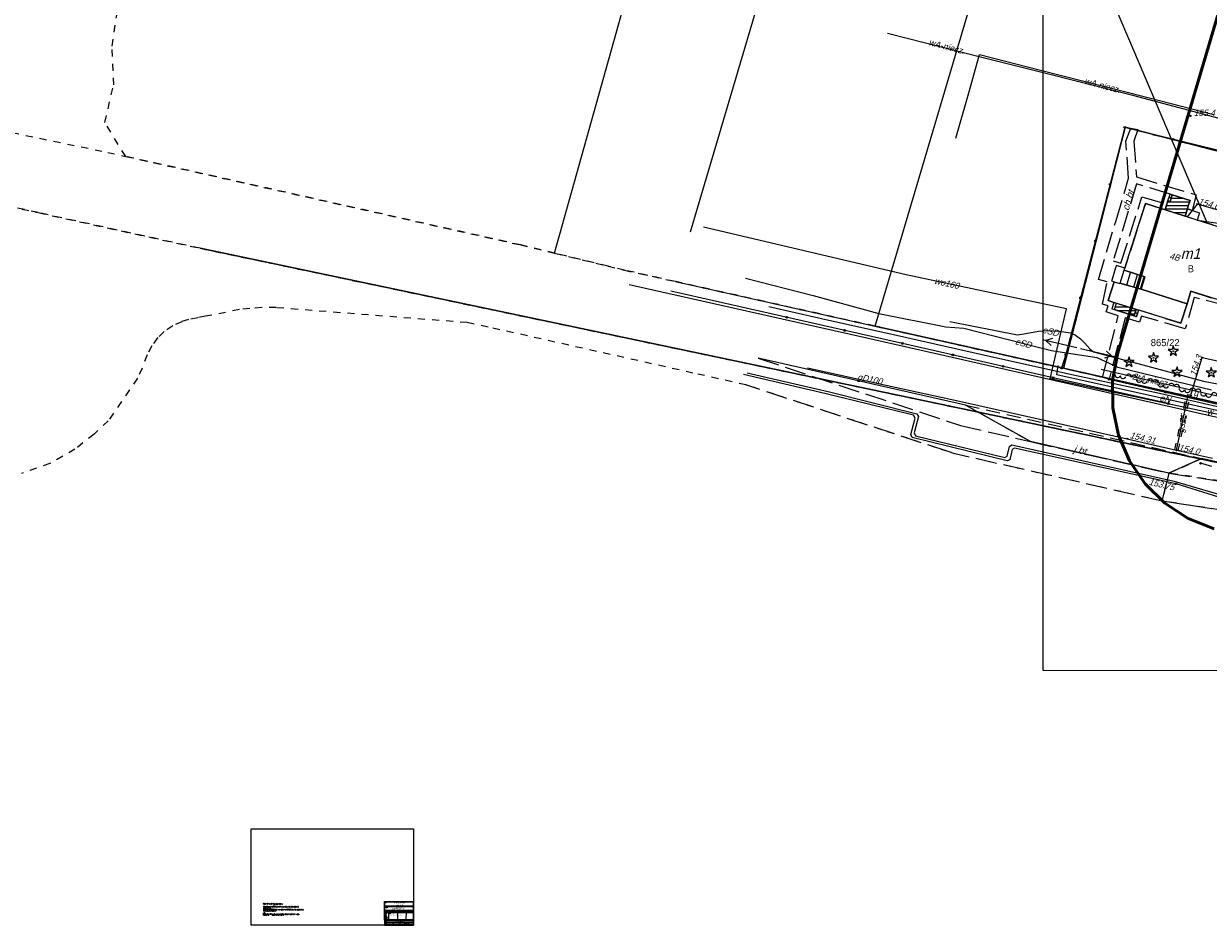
# Model space of a CAD drawing. Extents: x 88043 to 202646, y -79156 to -1177.
# Tile 2 of 54: x 133594 to 150341, y -46082 to -33338. Entities that reach past the tile are written whole.
import ezdxf

# ---------------------------------------------------------------- set-up
doc = ezdxf.new("R2010")
doc.units = ezdxf.units.DM
doc.header["$MEASUREMENT"] = 0
for name, pattern in [('4001', [0]), ('4002', [2, 1, -1]), ('4003', [3, 2, -1]), ('4004', [4, 3, -1])]:
    doc.linetypes.add(name, pattern=pattern)
doc.layers.add('area', color=6, linetype='Continuous', plot=False)
for name, color, linetype in [('Budynki', 1, 'Continuous'), ('DROGI', 6, 'Continuous'), ('Dzialki', 7, 'Continuous'), ('Elementy_budynkow', 1, 'Continuous'), ('Linie_napowietrzne', 1, 'Continuous'), ('ODGIK_1', 7, 'Continuous'), ('Ogrodzenia', 9, 'Continuous'), ('OPIS', 2, 'Continuous'), ('RAMKA', 3, 'Continuous'), ('Roslinnosc', 3, 'Continuous'), ('Rzezba', 8, 'Continuous'), ('Uz_CO', 6, 'Continuous'), ('Uz_Energia', 1, 'Continuous'), ('Uz_Gaz', 54, 'Continuous'), ('UZ_SPECJALNE', 7, 'Continuous'), ('Uz_Telekomunikacja', 6, 'Continuous'), ('Uz_Woda', 9, 'Continuous'), ('UZYTKI', 7, 'Continuous')]:
    doc.layers.add(name, color=color, linetype=linetype)
doc.styles.add('romans', font='romans.shx', dxfattribs={"width": 0.8})

# ---------------------------------------------------------------- blocks, each defined once
blk = doc.blocks.new('1281')
at = {"layer": 'Ogrodzenia', "color": 174, "linetype": 'Continuous'}
for radius in [0.24, 0.16, 0.08]:
    blk.add_circle((0, 0), radius, dxfattribs=at)
blk = doc.blocks.new('2282')
at = {"layer": 'Ogrodzenia', "color": 174, "linetype": 'Continuous'}
for centre, start, end in [((0, 0.88), 100, 260), ((0, 0.63), 100, 260), ((0, 0.38), 280, 80), ((0, 0.13), 280, 80)]:
    blk.add_arc(centre, 0.13, start, end, dxfattribs=at)
blk = doc.blocks.new('1746')
at = {"layer": 'Uz_Gaz', "color": 54, "linetype": 'Continuous'}
for radius in [0.16, 0.08]:
    blk.add_circle((0, 0), radius, dxfattribs=at)
blk = doc.blocks.new('1736')
at = {"layer": 'Uz_CO', "color": 6, "linetype": 'Continuous'}
for radius in [0.16, 0.08]:
    blk.add_circle((0, 0), radius, dxfattribs=at)
blk = doc.blocks.new('1412')
at = {"layer": 'Roslinnosc', "color": 3, "linetype": 'Continuous'}
for p, q in [((-0.33, 0.47), (-1.43, 0.47)), ((-1.43, 0.47), (-0.55, -0.17)), ((0, 1.5), (-0.33, 0.47)), ((0.33, 0.47), (0, 1.5)), ((1.43, 0.47), (0.33, 0.47)), ((0.55, -0.17), (1.43, 0.47)), ((-0.55, -0.17), (-0.88, -1.21)), ((-0.88, -1.21), (0, -0.57)), ((0, -0.57), (0.88, -1.21)), ((0.88, -1.21), (0.55, -0.17))]:
    blk.add_line(p, q, dxfattribs=at)
blk.add_circle((0, 0), 0.1, dxfattribs=at)
blk = doc.blocks.new('1047')
at = {"layer": 'Linie_napowietrzne', "color": 1, "linetype": 'Continuous'}
blk.add_line((0, 0.5), (0, 10.5), dxfattribs=at)
blk = doc.blocks.new('1046')
at = {"layer": 'Linie_napowietrzne', "color": 1, "linetype": 'Continuous'}
for p in [(-1, 7.8), (1, 7.8)]:
    blk.add_line(p, (0, 9.53), dxfattribs=at)
blk = doc.blocks.new('1812')
at = {"layer": 'Rzezba', "color": 8, "linetype": 'Continuous'}
blk.add_circle((0, 0), 0.2, dxfattribs=at)
blk = doc.blocks.new('mroczocza')
at = {"layer": 'Budynki', "color": 7, "linetype": '4001'}
blk.add_polyline3d([(-27.13, -11.56, 0), (-33.63, -9.49, 0), (-33.09, -7.78, 0), (-36.02, -6.84, 0), (-33.02, 2.6, 0), (-19.67, -1.64, 0), (-21.97, -11.27, 0), (-26.57, -9.81, 0), (-27.13, -11.56, 0)], dxfattribs=at)
at = {"layer": 'DROGI', "color": 8, "linetype": '4004'}
for p, q in [((-35.76, 11.4), (-35.09, 13.26)), ((-35.09, 13.26), (-34.09, 13.07)), ((-34.09, 13.07), (-34.63, 11.41)), ((-35.4, 6.16), (-35.76, 11.4)), ((-34.63, 11.41), (-34.27, 6.37)), ((-34.26, 5.36), (-37.58, -5.49)), ((-37.17, 0.2), (-35.4, 6.16)), ((-34.27, 6.37), (-25.82, 3.81)), ((-29.53, 3.93), (-34.26, 5.36)), ((-36.47, -5.83), (-33.5, 3.55)), ((-33.5, 3.55), (-29.98, 2.53)), ((-29.23, 3.84), (-29.53, 3.93)), ((-26.69, 3.04), (-29.23, 3.84)), ((-25.82, 3.81), (-26.39, 1.63)), ((-33.02, 2.6), (-35.92, -6.52)), ((-30.23, 1.72), (-33.02, 2.6)), ((-29.98, 2.53), (-30.23, 1.72)), ((-27.07, 1.85), (-27, 2.08)), ((-26.39, 1.63), (-27.07, 1.85)), ((-27, 2.08), (-26.85, 2.56)), ((-26.85, 2.56), (-26.69, 3.04)), ((-39.63, -8.12), (-37.17, 0.2)), ((-19.67, -1.64), (-25.68, 0.27)), ((-25.68, 0.27), (-21.61, -0.36)), ((-37.22, -6.47), (-37.72, -8.07)), ((-37.58, -5.49), (-36.47, -5.83)), ((-37.11, -6.14), (-37.22, -6.47)), ((-35.92, -6.52), (-37.11, -6.14)), ((-38.4, -8.46), (-39.63, -8.12)), ((-37.72, -8.07), (-37.81, -8.34)), ((-37.81, -8.34), (-37.41, -8.47)), ((-39.09, -11.63), (-38.4, -8.46)), ((-37.41, -8.47), (-38.26, -11.12)), ((-27.13, -11.56), (-26.57, -9.81)), ((-26.57, -9.81), (-21.97, -11.27)), ((-38.3, -11.87), (-39.09, -11.63)), ((-38.26, -11.12), (-37.46, -11.38)), ((-37.46, -11.38), (-37.74, -12.28)), ((-28.01, -14.33), (-27.13, -11.56)), ((-26.12, -10.68), (-27.37, -15.13)), ((-21.49, -11.84), (-26.12, -10.68)), ((-39.06, -22), (-36.85, -13.26)), ((-38.57, -12.72), (-38.3, -11.87)), ((-36.85, -13.26), (-38.57, -12.72)), ((-37.74, -12.28), (-37.37, -12.4)), ((-37.37, -12.4), (-34.63, -13.27)), ((-34.63, -13.27), (-34.26, -13.39)), ((-34.26, -13.39), (-33.96, -12.43)), ((-33.96, -12.43), (-28.01, -14.33)), ((-33.55, -13.31), (-33.87, -14.16)), ((-27.37, -15.13), (-33.55, -13.31)), ((-35.88, -13.56), (-38.14, -22.23)), ((-33.87, -14.16), (-35.88, -13.56)), ((-87.74, -19.26, 155.18), (-59.16, -28.78, 155.1)), ((-60.91, -32.47, 155.17), (-89.48, -23.04, 155.27)), ((-38.14, -22.23), (-39.06, -22)), ((-59.16, -28.78, 155.1), (-49.26, -31.06, 155.01)), ((-49.26, -31.06, 155.01), (-29.68, -35.51, 154.72)), ((-59.96, -32.78, 155.16), (-60.91, -32.47, 155.17)), ((-30.65, -39.46, 154.87), (-59.96, -32.78, 155.16)), ((-30.65, -39.46, 154.87), (-29.68, -35.51, 154.72)), ((-29.68, -35.51, 154.72), (-30.65, -39.46, 154.87)), ((-29.68, -35.51, 154.72), (1.22, -40.28, 154.47)), ((-23.67, -40.55), (-30.65, -39.46, 154.87))]:
    blk.add_line(p, q, dxfattribs=at)
at = {"layer": 'DROGI', "color": 8, "linetype": '4001'}
for p, q in [((-106, -8.84, 155.26), (-72.39, -16.38, 155.1)), ((-72.39, -16.38, 155.1), (-38.28, -24.13, 154.82)), ((-58.46, -25.88, 155.02), (-87.74, -19.26, 155.18)), ((-38.28, -24.13, 154.82), (-19.39, -28.37, 154.57)), ((-49.26, -31.06, 155.01), (-58.46, -25.88, 155.02)), ((-29.68, -35.51, 154.72), (-49.26, -31.06, 155.01)), ((-25.08, -33.45, 154.67), (-29.68, -35.51, 154.72)), ((-20.71, -34.41, 154.65), (-25.08, -33.45, 154.67))]:
    blk.add_line(p, q, dxfattribs=at)
at = {"layer": 'DROGI', "color": 8, "linetype": '4003'}
for p, q in [((-58.46, -25.88, 155.02), (-25.08, -33.45, 154.67)), ((-49.26, -31.06, 155.01), (-58.46, -25.88, 155.02)), ((-29.68, -35.51, 154.72), (-49.26, -31.06, 155.01)), ((-25.08, -33.45, 154.67), (-29.68, -35.51, 154.72))]:
    blk.add_line(p, q, dxfattribs=at)
at = {"layer": 'Dzialki', "color": 7, "linetype": '4001'}
for p, q in [((-116.53, -4.43), (-77.19, 136.49)), ((-74.25, 76.74), (-97.38, -1.44)), ((-71.23, -14.74), (-46.45, 68.99)), ((-44.6, -20.69), (-35.88, 13.37)), ((-35.88, 13.37), (-44.6, -20.69)), ((-35.88, 13.37), (-8.66, 6.39)), ((-8.66, 6.39), (-35.88, 13.37)), ((-166.66, -3.73), (-4.72, -37.82)), ((-4.72, -37.82), (-166.66, -3.73)), ((-99.45, -8.43), (-71.23, -14.74)), ((-44.6, -20.69), (-71.23, -14.74)), ((-71.23, -14.74), (-44.6, -20.69)), ((-44.22, -20.78), (-44.6, -20.69)), ((-44.6, -20.69), (-44.22, -20.78)), ((-18.27, -26.61), (-44.22, -20.78)), ((-44.22, -20.78), (-18.27, -26.61))]:
    blk.add_line(p, q, dxfattribs=at)
at = {"layer": 'Elementy_budynkow', "color": 7, "linetype": '4001'}
for p, q in [((-29.69, 3.43), (-29.35, 3.43)), ((-30.19, 1.84), (-27.07, 1.84)), ((-30.03, 2.34), (-26.92, 2.34)), ((-29.87, 2.84), (-26.76, 2.84)), ((-29.66, 2.93), (-29.52, 2.93)), ((-29.38, 3.34), (-27.64, 3.34)), ((-27.4, 0.82), (-27.07, 1.85)), ((-27.4, 0.82), (-27.07, 1.85)), ((-27.07, 1.85), (-25.36, 1.3)), ((-27.07, 1.85), (-25.36, 1.3)), ((-29.04, 1.34), (-27.23, 1.34)), ((-27.46, 0.84), (-27.39, 0.84)), ((-25.68, 0.27), (-27.4, 0.82)), ((-25.68, 0.27), (-27.4, 0.82)), ((-25.36, 1.3), (-25.68, 0.27)), ((-25.36, 1.3), (-25.68, 0.27)), ((-35.63, -8.93), (-35.1, -7.13)), ((-34.67, -9.2), (-34.15, -7.44)), ((-33.71, -9.47), (-33.2, -7.75)), ((-38.26, -11.12), (-37.41, -8.47)), ((-38.26, -11.12), (-37.41, -8.47)), ((-37.41, -8.47), (-36.62, -8.72)), ((-37.41, -8.47), (-36.62, -8.72)), ((-36.62, -8.72), (-36.59, -8.64)), ((-36.62, -8.72), (-36.59, -8.64)), ((-36.59, -8.64), (-36.31, -8.74)), ((-36.59, -8.64), (-36.31, -8.74)), ((-36.31, -8.74), (-33.63, -9.49)), ((-36.31, -8.74), (-33.63, -9.49)), ((-33.63, -9.49), (-27.13, -11.56)), ((-33.63, -9.49), (-27.13, -11.56)), ((-37.46, -11.38), (-38.26, -11.12)), ((-37.46, -11.38), (-38.26, -11.12)), ((-28.01, -14.33), (-37.46, -11.38)), ((-28.01, -14.33), (-37.46, -11.38)), ((-27.13, -11.56), (-28.01, -14.33)), ((-27.13, -11.56), (-28.01, -14.33)), ((-37.24, -12), (-35.48, -12)), ((-37.07, -12.5), (-34.38, -12.5)), ((-35.49, -13), (-34.54, -13)), ((-34.49, -12.86), (-34.09, -12.86)), ((-34.36, -13.36), (-34.25, -13.36))]:
    blk.add_line(p, q, dxfattribs=at)
for points in [[(-30.23, 1.72, 0), (-29.83, 2.98, 0), (-29.53, 2.89, 0), (-29.37, 3.36, 0), (-29.23, 3.84, 0), (-26.69, 3.04, 0), (-26.85, 2.56, 0), (-27, 2.08, 0), (-27.07, 1.85, 0), (-27.4, 0.82, 0), (-30.23, 1.72, 0)], [(-29.83, 2.98, 0), (-29.53, 3.93, 0), (-29.23, 3.84, 0), (-29.37, 3.36, 0), (-29.53, 2.89, 0), (-29.83, 2.98, 0)], [(-33.63, -9.49, 0), (-36.31, -8.74, 0), (-36.59, -8.64, 0), (-36.02, -6.84, 0), (-33.09, -7.78, 0), (-33.63, -9.49, 0)], [(-34.33, -12.36, 0), (-34.47, -12.8, 0), (-34.63, -13.27, 0), (-37.37, -12.4, 0), (-37.22, -11.93, 0), (-37.08, -11.5, 0), (-34.33, -12.36, 0)], [(-33.97, -12.47, 0), (-34.26, -13.39, 0), (-34.63, -13.27, 0), (-34.47, -12.8, 0), (-34.33, -12.36, 0), (-33.97, -12.47, 0)]]:
    blk.add_polyline3d(points, dxfattribs=at)
at = {"layer": 'ODGIK_1', "color": 3, "linetype": '4001', "lineweight": 53}
blk.add_polyline3d([(-23.31, -43.38, 0), (-26.96, -41.92, 0), (-30.25, -39.77, 0), (-33.06, -37.01, 0), (-35.28, -33.76, 0), (-36.82, -30.14, 0), (-37.61, -26.28, 0), (-37.65, -22.35, 0), (-36.9, -18.49, 0), (-27.84, 12.07, 0), (-6.45, 84.29, 0)], dxfattribs=at)
at = {"layer": 'Ogrodzenia', "color": 184, "linetype": '4001'}
for p, q in [((-35.92, 13.35), (-44.27, -18.76)), ((-8.54, 6.64), (-35.92, 13.35)), ((-67.35, -17.18), (-100.08, -9.8)), ((-46.04, -22.04), (-67.35, -17.18)), ((-44.27, -18.76), (-44.88, -20.67)), ((-29.78, -25.67), (-46.04, -22.04)), ((-38.14, -22.23), (-22.17, -25.89)), ((-23.62, -34.56), (-25.21, -34.12))]:
    blk.add_line(p, q, dxfattribs=at)
at = {"layer": 'Roslinnosc', "color": 104, "linetype": '4002'}
blk.add_polyline3d([(1.5, -38.3, 154.24), (1.22, -40.28, 154.47), (-29.68, -35.51, 154.72), (-25.08, -33.45, 154.67), (-20.71, -34.41, 154.65), (-18.15, -34.92, 154.62), (-14.23, -35.65, 154.55), (-3.98, -37.37, 154.35), (1.5, -38.3, 154.24)], dxfattribs=at)
at = {"layer": 'Uz_CO', "color": 135, "linetype": '4001'}
for p, q in [((-37.35, 30.46), (-34.86, 24.6)), ((-34.86, 24.6), (-32.3, 18.6)), ((-32.3, 18.6), (-28.44, 9.51)), ((-28.44, 9.51), (-24.27, -0.18)), ((-78.13, -24.31), (-89.81, -21.58)), ((-89.31, -21.34), (-77.65, -24.03)), ((-65.82, -27.3, 153.75), (-78.13, -24.31)), ((-77.65, -24.03), (-65.33, -27.12)), ((-66.19, -30.04), (-65.58, -27.72)), ((-65.58, -27.72), (-65.82, -27.3, 153.75)), ((-65.07, -27.52), (-65.72, -29.83)), ((-65.33, -27.12), (-65.07, -27.52)), ((-65.97, -30.45), (-66.19, -30.04)), ((-65.72, -29.83), (-65.51, -30.22, 153.77)), ((-52.56, -33.78, 153.87), (-65.97, -30.45)), ((-65.51, -30.22, 153.77), (-52.89, -33.32)), ((-52.54, -33.11), (-52.22, -31.74)), ((-52.22, -31.74), (-51.89, -31.52, 153.83)), ((-51.89, -31.52, 153.83), (-28.94, -36.66)), ((-52.89, -33.32), (-52.54, -33.11)), ((-51.84, -32.19), (-52.18, -33.61)), ((-51.52, -32), (-51.84, -32.19)), ((-28.65, -37.03, 153.75), (-51.52, -32)), ((-52.18, -33.61), (-52.56, -33.78, 153.87)), ((-28.94, -36.66), (-20.59, -39.11, 154.67)), ((-20.32, -39.65, 154.65), (-28.65, -37.03, 153.75))]:
    blk.add_line(p, q, dxfattribs=at)
at = {"layer": 'Uz_Energia', "color": 1, "linetype": '4001'}
for p, q in [((-89.55, -7.97), (-79.98, -10.38)), ((-79.98, -10.38), (-70.71, -12.96)), ((-70.71, -12.96), (-61.25, -14.85)), ((-61.25, -14.85), (-58.69, -15.02)), ((-60.65, -14.07), (-51.09, -15.94)), ((-58.69, -15.02), (-48.18, -17.69)), ((-51.09, -15.94), (-49.9, -15.76)), ((-49.9, -15.76), (-48.12, -15.45)), ((-48.12, -15.45), (-46.97, -15.35)), ((-46.97, -15.35), (-45.19, -15.46)), ((-45.19, -15.46), (-43.61, -15.69)), ((-43.61, -15.69), (-42.88, -16)), ((-42.88, -16), (-42.2, -16.51)), ((-42.2, -16.51), (-41.6, -17.09)), ((-48.18, -17.69), (-46.28, -18.18)), ((-46.28, -18.18), (-39.9, -19.16)), ((-41.6, -17.09), (-40.89, -17.94)), ((-40.89, -17.94), (-40.37, -18.35)), ((-40.37, -18.35), (-33.39, -20.2)), ((-39.9, -19.16), (-36.91, -20.51)), ((-45.52, -21.61, 154.07), (-45.36, -20.31, 154.27)), ((-17.78, -27.82, 153.77), (-45.52, -21.61, 154.07)), ((-36.91, -20.51), (-28.58, -22.55)), ((-33.39, -20.2), (-24.82, -22.49)), ((-28.58, -22.55), (-23.67, -23.73)), ((-24.82, -22.49), (-18.85, -23.65))]:
    blk.add_line(p, q, dxfattribs=at)
at = {"layer": 'Uz_Gaz', "color": 54, "linetype": '4001'}
for p, q in [((-25.69, 2.52), (-27.11, 0.73)), ((-20.2, 0.94), (-25.69, 2.52)), ((-26.65, -24.61), (-24.99, -19.18)), ((-24.99, -19.18), (-22.39, -19.73)), ((-80.76, -20.63), (-69.88, -23.03)), ((-69.88, -23.03), (-59.31, -25.36)), ((-28.62, -32.28), (-26.95, -24.54)), ((-59.31, -25.36), (-46.49, -28.22)), ((-46.49, -28.22), (-35.57, -30.65)), ((-35.57, -30.65), (-28.62, -32.28)), ((-28.62, -32.28), (-23.53, -33.39))]:
    blk.add_line(p, q, dxfattribs=at)
blk.add_polyline3d([(-26.58, -24.75, 0), (-27.07, -24.64, 0), (-27.02, -24.4, 0), (-26.53, -24.51, 0), (-26.58, -24.75, 0)], dxfattribs=at)
at = {"layer": 'UZ_SPECJALNE', "color": 7, "linetype": '4002'}
for p, q in [((-28.86, -32.23), (-27.32, -25.09)), ((-28.38, -32.33), (-26.83, -25.2))]:
    blk.add_line(p, q, dxfattribs=at)
at = {"layer": 'Uz_Telekomunikacja', "color": 30, "linetype": '4001'}
for p, q in [((-78.81, -13.69), (-86.26, -12)), ((-66.75, -16.37), (-78.81, -13.69)), ((-54.44, -19.16), (-66.75, -16.37)), ((-42.74, -21.74), (-54.44, -19.16)), ((-31.01, -24.26), (-42.74, -21.74)), ((-39.25, -20.8), (-32.13, -22.46)), ((-32.13, -22.46), (-22.04, -24.76)), ((-22.41, -26.23), (-31.01, -24.26))]:
    blk.add_line(p, q, dxfattribs=at)
at = {"layer": 'Uz_Woda', "color": 5, "linetype": '4001'}
for p, q in [((-56.15, 23.25), (-69.49, 26.64)), ((-57.99, 18.24), (-56.49, 23.65)), ((-56.49, 23.65), (-47.85, 21.47)), ((-46.88, 20.92), (-56.15, 23.25)), ((-47.85, 21.47), (-35.39, 18.29)), ((-34.8, 17.87), (-46.88, 20.92)), ((-59.81, 11.85), (-57.99, 18.24)), ((-35.39, 18.29), (-23.35, 15.18)), ((-21.86, 14.45), (-34.8, 17.87)), ((-66.82, -7.49), (-95.49, -0.75)), ((-44.16, -12.27), (-66.82, -7.49)), ((-46.48, -22.2), (-44.16, -12.27)), ((-22.56, -27.29), (-46.48, -22.2))]:
    blk.add_line(p, q, dxfattribs=at)
at = {"layer": 'UZYTKI', "color": 184, "linetype": '4002'}
for points in [[(-8.66, 6.39, 0), (-35.88, 13.37, 0), (-44.6, -20.69, 0), (-71.23, -14.74, 0), (-99.45, -8.43, 0), (-106.67, -6.82, 0), (-108.98, -6.25, 0), (-116.53, -4.43, 0), (-121.36, -3.25, 0), (-177.17, 9.26, 0), (-180.13, 14.06, 0), (-178.87, 19.37, 0), (-179.09, 24.85, 0), (-177.88, 32.95, 0), (-177.57, 35.06, 0), (-168.63, 66.93, 0), (-129.96, 204.97, 0)], [(-199.13, 13.85, 0), (-179.71, 9.83, 0), (-177.17, 9.26, 0), (-121.36, -3.25, 0), (-116.53, -4.43, 0), (-108.98, -6.25, 0), (-106.67, -6.82, 0), (-99.45, -8.43, 0), (-71.23, -14.74, 0), (-44.6, -20.69, 0), (-44.22, -20.78, 0), (-18.27, -26.61, 0)], [(-4.72, -37.82, 0), (-166.66, -3.73, 0), (-189.54, 1.31, 0), (-201.63, 3.97, 0)], [(-201.63, 3.97, 0), (-189.54, 1.31, 0), (-166.66, -3.73, 0), (-4.72, -37.82, 0)], [(-20.68, -40.98, 0), (-30.65, -39.46, 0), (-59.96, -32.78, 0), (-60.91, -32.47, 0), (-89.48, -23.04, 0), (-93.37, -22.16, 0), (-96.97, -21.36, 0), (-125.95, -14.86, 0), (-128.88, -14.24, 0), (-155.89, -12.12, 0), (-157.92, -12.1, 0), (-159.62, -12.23, 0), (-161.08, -12.4, 0), (-165.88, -13.34, 0), (-166.99, -13.54, 0), (-168.27, -13.79, 0), (-169.24, -14.1, 0), (-170.52, -14.69, 0), (-171.73, -15.49, 0), (-172.63, -16.36, 0), (-173.49, -17.53, 0), (-174.15, -18.81, 0), (-174.84, -20.68, 0), (-175.5, -22.1, 0), (-179.63, -28.11, 0), (-181.65, -30.01, 0), (-184.34, -32.13, 0), (-187.9, -34.15, 0), (-191.9, -35.56, 0)], [(-18.27, -26.61, 0), (-44.22, -20.78, 0), (-44.6, -20.69, 0), (-35.88, 13.37, 0), (-8.66, 6.39, 0), (-17.72, -24.17, 0), (-18.27, -26.61, 0)]]:
    blk.add_polyline3d(points, dxfattribs=at)
at = {"layer": 'Linie_napowietrzne', "color": 1, "xscale": 0.4999999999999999, "yscale": 0.4999999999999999, "zscale": 0.4999999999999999}
for name, rotation in [('1047', 76.95201300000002), ('1046', 76.95201300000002), ('1047', 256.722639), ('1046', 256.722639)]:
    blk.add_blockref(name, (-42.44, -17.84), dxfattribs=dict(at, rotation=rotation))
at = {"layer": 'Ogrodzenia', "color": 184, "xscale": 0.5, "yscale": 0.5, "zscale": 0.5}
for p in [(-35.92, 13.35), (-35.92, 13.35), (-29.08, 11.67), (-38.01, 5.32), (-40.1, -2.71), (-42.18, -10.73), (-83.71, -13.49), (-75.53, -15.34), (-67.35, -17.18), (-67.35, -17.18), (-60.25, -18.8), (-44.27, -18.76), (-44.27, -18.76), (-53.15, -20.42), (-44.88, -20.67), (-46.04, -22.04), (-46.04, -22.04), (-38.14, -22.23), (-37.91, -23.86), (-30.16, -24.06), (-29.78, -25.67), (-25.21, -34.12)]:
    blk.add_blockref('1281', p, dxfattribs=at)
at = {"layer": 'Ogrodzenia', "color": 184, "xscale": 3.100199, "yscale": 3.100199, "rotation": 257.7839079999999}
for p in [(-37.32, -21.5), (-34.29, -22.16), (-31.26, -22.81), (-28.23, -23.47), (-25.2, -24.12)]:
    blk.add_blockref('2282', p, dxfattribs=at)
at = {"layer": 'Roslinnosc', "color": 104, "xscale": 0.5, "yscale": 0.5, "zscale": 0.5}
for p in [(-29.07, -18.27), (-35.33, -19.81), (-31.86, -19.2), (-28.54, -21.25), (-23.7, -21.31)]:
    blk.add_blockref('1412', p, dxfattribs=at)
at = {"layer": 'Rzezba', "color": 8, "xscale": 0.5, "yscale": 0.5, "zscale": 0.5}
blk.add_blockref('1812', (-26.68, 14.98, 155.4), dxfattribs=at)
at = {"layer": 'Uz_CO', "color": 135, "xscale": 0.5, "yscale": 0.5, "zscale": 0.5}
blk.add_blockref('1736', (-28.65, -37.03, 153.75), dxfattribs=at)
at = {"layer": 'Uz_Gaz', "color": 54, "xscale": 0.5, "yscale": 0.5, "zscale": 0.5}
for p in [(-25.69, 2.52), (-24.99, -19.18), (-35.57, -30.65), (-28.62, -32.28)]:
    blk.add_blockref('1746', p, dxfattribs=at)
at = {"layer": 'Budynki', "color": 7, "oblique": 15}
for s, height, rotation, p in [('4B', 0.9, 347, (-29.7, -5.21)), ('m1', 1.5, 359.97, (-28.03, -5.23))]:
    blk.add_text(s, height=height, rotation=rotation, dxfattribs=at).set_placement(p)
at = {"layer": 'DROGI', "color": 8, "oblique": 15}
for s, rotation, p in [('ch.bt.', 73.4773, (-35.38, 1.51)), ('j.bt.', 347.2224, (-43.24, -32.54))]:
    blk.add_text(s, height=1, rotation=rotation, dxfattribs=at).set_placement(p)
at = {"layer": 'Dzialki', "color": 7}
blk.add_text('865/22', height=1, dxfattribs=at).set_placement((-32.26, -17.56))
at = {"layer": 'Rzezba', "color": 8, "oblique": 15}
blk.add_text('155.4', height=0.9, dxfattribs=at).set_placement((-26.18, 14.98))
at = {"layer": 'Uz_CO', "color": 135, "oblique": 15}
blk.add_text('153.75', height=0.9, rotation=346.8608, dxfattribs=at).set_placement((-32.61, -37.14))
at = {"layer": 'Uz_Energia', "color": 1, "oblique": 15}
for s, rotation, p in [('eSD', 346.58, (-47.66, -15.65)), ('eSD', 345.7561, (-51.51, -17.3)), ('eN', 347.2126, (-31.07, -25.27))]:
    blk.add_text(s, height=0.9, rotation=rotation, dxfattribs=at).set_placement(p)
at = {"layer": 'Uz_Gaz', "color": 54, "oblique": 15}
for s, rotation, p in [('154.6', 344.3578, (-25.62, 2.53)), ('154.3', 72.4929, (-25.87, -21.88)), ('gD100', 348.91, (-73.79, -22.32)), ('g', 359.97, (-26.21, -24.62)), ('gs25', 77.7884, (-27.64, -29.86)), ('154.31', 346.61, (-35.28, -30.54)), ('154.0', 347.7155, (-28.39, -32.31))]:
    blk.add_text(s, height=0.9, rotation=rotation, dxfattribs=at).set_placement(p)
at = {"layer": 'Uz_Telekomunikacja', "color": 30, "oblique": 15}
blk.add_text('2tA-niecz.', height=0.9, rotation=347.93, dxfattribs=at).set_placement((-34.96, -22.22))
at = {"layer": 'Uz_Woda', "color": 5, "oblique": 15}
for s, rotation, p in [('wA-niecz.', 345.4, (-63.74, 25)), ('wA-niecz.', 345.26, (-41.75, 19.53)), ('wo160', 347.3507, (-62.92, -8.72)), ('w', 359.97, (-24.33, -27.29))]:
    blk.add_text(s, height=0.9, rotation=rotation, dxfattribs=at).set_placement(p)
at = {"layer": 'UZYTKI', "color": 184}
blk.add_text('B', height=1, dxfattribs=at).set_placement((-27.03, -7.12))

msp = doc.modelspace()

# ---------------------------------------------------------------- linework, layer by layer
at = {"layer": 'RAMKA', "color": 1}
for p, q in [((138753.434, -45883.699), (138752.936, -46003.289)), ((138877.087, -45883.457), (138876.59, -46003.048)), ((138998.712, -45883.621), (138998.215, -46003.212)), ((138700.147, -45901.078), (139098.431, -45901.083))]:
    msp.add_line(p, q, dxfattribs=at)
for points in [[(171407.303, -42484.611), (148004.412, -42482.051), (148004.412, -22808.721), (171407.303, -22811.281)], [(136811.354, -44716.896), (139103.238, -44716.896), (139103.238, -46081.896), (136811.354, -46081.896)], [(138700.176, -45883.698), (139098.46, -45883.704), (139098.476, -46003.294), (138699.678, -46003.289)], [(138700.916, -45749.299), (139097.565, -45749.299), (139097.565, -45812.887), (138700.916, -45812.887)], [(138700.916, -45817.387), (139097.565, -45817.387), (139097.736, -45873.118), (138700.916, -45873.118)], [(138699.603, -46048.008), (138819.232, -46048.207), (138819.183, -46077.312), (138699.555, -46077.113)], [(138699.663, -46012.299), (139098.461, -46012.305), (139098.408, -46044.113), (138699.61, -46044.107)], [(138823.133, -46048.214), (138979.091, -46048.473), (138979.043, -46077.578), (138823.085, -46077.318)], [(138823.133, -46048.214), (138979.091, -46048.473), (138979.043, -46077.578), (138823.085, -46077.318)], [(138982.992, -46048.48), (139098.402, -46048.014), (139098.476, -46077.119), (138982.944, -46077.584)], [(138982.992, -46048.48), (139098.402, -46048.014), (139098.476, -46077.119), (138982.944, -46077.584)]]:
    msp.add_lwpolyline(points, close=True, dxfattribs=at)
at = {"layer": 'RAMKA', "color": 3}
for points in [[(139103.238, -46008.072), (138694.9, -46008.05), (138695.414, -45878.619), (139103.238, -45878.641)], [(138695.414, -45743.449), (139103.067, -45743.449), (139103.237, -45878.619), (138695.414, -45878.619)], [(138694.777, -46081.874), (139103.238, -46081.896), (139103.238, -46008.072), (138694.9, -46008.05)]]:
    msp.add_lwpolyline(points, close=True, dxfattribs=at)

# ---------------------------------------------------------------- block references
at = {"layer": 'area', "xscale": 100, "yscale": 100, "zscale": 100}
msp.add_blockref('mroczocza', (152752.92, -36139.639), dxfattribs=at)

# ---------------------------------------------------------------- texts
at = {"layer": 'OPIS', "color": 2, "insert": (136980.793, -45770.538), "char_height": 12.106934, "attachment_point": 1, "rotation": 359.6260735, "style": 'romans'}
msp.add_mtext_dynamic_manual_height_columns('\\A1;2szt. wiat wg powtarzalnego projektu:\\P\\Pstal konstrukcyjna S355 ocynkowana ogniowo, malowana proszkowo\\Pklasa śrub 5.8\\Pklasa betonu C20/25 stopy przykręcane lub C16/20 stopy do wbetonowania\\Pilość betonu min.1,35m{\\H0.63655x;3\\P\\PUwaga:  \\PDopuszcza się zmianę na obiekty o parametrach równoważnych, nie gorszych od zastosowanych w projekcie.\\P\\W1;Detale montażu według zaleceń wybranego producenta.}', width=585.22532, gutter_width=12.5, heights=[0], dxfattribs=at)
at = {"layer": 'RAMKA', "color": 1, "style": 'romans', "width": 0.7}
for s, p in [('Adres', (138705.983, -45833.691)), ('Nazwa ', (138705.983, -45757.681))]:
    msp.add_text(s, height=8.1644, dxfattribs=at).set_placement(p)
for s, p in [('Skala', (138703.753, -46058.575)), ('Rysunek', (138704.032, -46024.502)), ('Projektant', (138756.079, -45912.528)), ('Data', (138828.393, -46058.209)), ('Data', (138828.393, -46058.209)), (' nr upr. ', (138877.249, -45895.552)), ('   Nr', (138972.992, -46059.917)), ('podpis', (139034.59, -45895.91)), ('rysunku', (138988.668, -46067.37)), ('rysunku', (138988.668, -46067.37))]:
    msp.add_text(s, height=7.4748, rotation=359.904702, dxfattribs=at).set_placement(p)
at = {"layer": 'RAMKA', "color": 1, "attachment_point": 1, "style": 'romans'}
for s, width, insert, char_height, rotation in [('Specjalność', 9.50277, (138701.774, -45886.61), 7.47484, 359.9047019), ('ARCHITEKTONICZNA\\Pdo projektowania \\PB/O', 98.6531, (138703.971, -45984.038), 6.7413, 89.9047019)]:
    msp.add_mtext_dynamic_manual_height_columns(s, width=width, gutter_width=0.542, heights=[0], dxfattribs=dict(at, insert=insert, char_height=char_height, rotation=rotation))
at = {"layer": 'RAMKA', "color": 1, "insert": (138890.285, -45869.709, 15749.119), "char_height": 10.20019, "width": 515.29166, "attachment_point": 8}
msp.add_mtext('\\pxsm1,qc;{\\fArial|b1|i0|c238|p34;\\Pul. Budowlana 2\\P 05-300 Mińsk Mazowiecki\\P\\A1;dz.nr ew. 865/2, obr. 0001 Mińsk Mazowiecki}', dxfattribs=at)
at = {"layer": 'RAMKA', "color": 1, "insert": (138911.13, -45804.716), "char_height": 9.79823, "attachment_point": 8}
msp.add_mtext_dynamic_manual_height_columns('\\A1;\\pxsm1,qc;{\\fArial|b1|i0|c238|p34;Budowa wiat rowerowych\\P\\Pobiekty kat.VIII}', width=393.93416, gutter_width=6.389, heights=[0], dxfattribs=at)
at = {"layer": 'RAMKA', "ltscale": 100, "char_height": 8.56296, "attachment_point": 1, "rotation": 359.9047019}
for s, insert, width in [('{\\fArial|b0|i0|c238|p34;mgr inż.arch. \\PBarbara Trojanowska\\P\\fTimes New Roman|b0|i0|c238|p18;\\P^I^I^I^I}', (138756.803, -45918.394), 203.41596), ('{\\fArial|b0|i0|c238|p34;MA/086/04\\fTimes New Roman|b0|i0|c0|p18;\\P^I^I^I^I}', (138883.326, -45932.267), 345.55984), ('{\\fArial|b0|i0|c238|p34;PT-01}', (139025.197, -46060.86), 285.01093)]:
    msp.add_mtext(s, dxfattribs=dict(at, insert=insert, width=width))
at = {"layer": 'RAMKA', "ltscale": 100, "insert": (138912.041, -46031.872, 1541.9), "char_height": 7.90163, "width": 305.96195, "attachment_point": 8}
msp.add_mtext('{\\fArial|b1|i0|c238|p34;SCHEMAT PRZYZIEMIA}', dxfattribs=at)
at = {"layer": 'RAMKA', "ltscale": 100, "insert": (138750.596, -46060.72), "char_height": 7.70666, "attachment_point": 1, "rotation": 359.9047019}
msp.add_mtext('{\\fArial|b0|i0|c238|p34;1:25}', dxfattribs=at)
at = {"layer": 'RAMKA', "ltscale": 100, "insert": (138852.317, -46060.516), "char_height": 9.63333, "attachment_point": 1}
msp.add_mtext("{\\fArial|b0|i0|c238|p34;marzec'2026}", dxfattribs=at)

doc.saveas('drawing.dxf')
